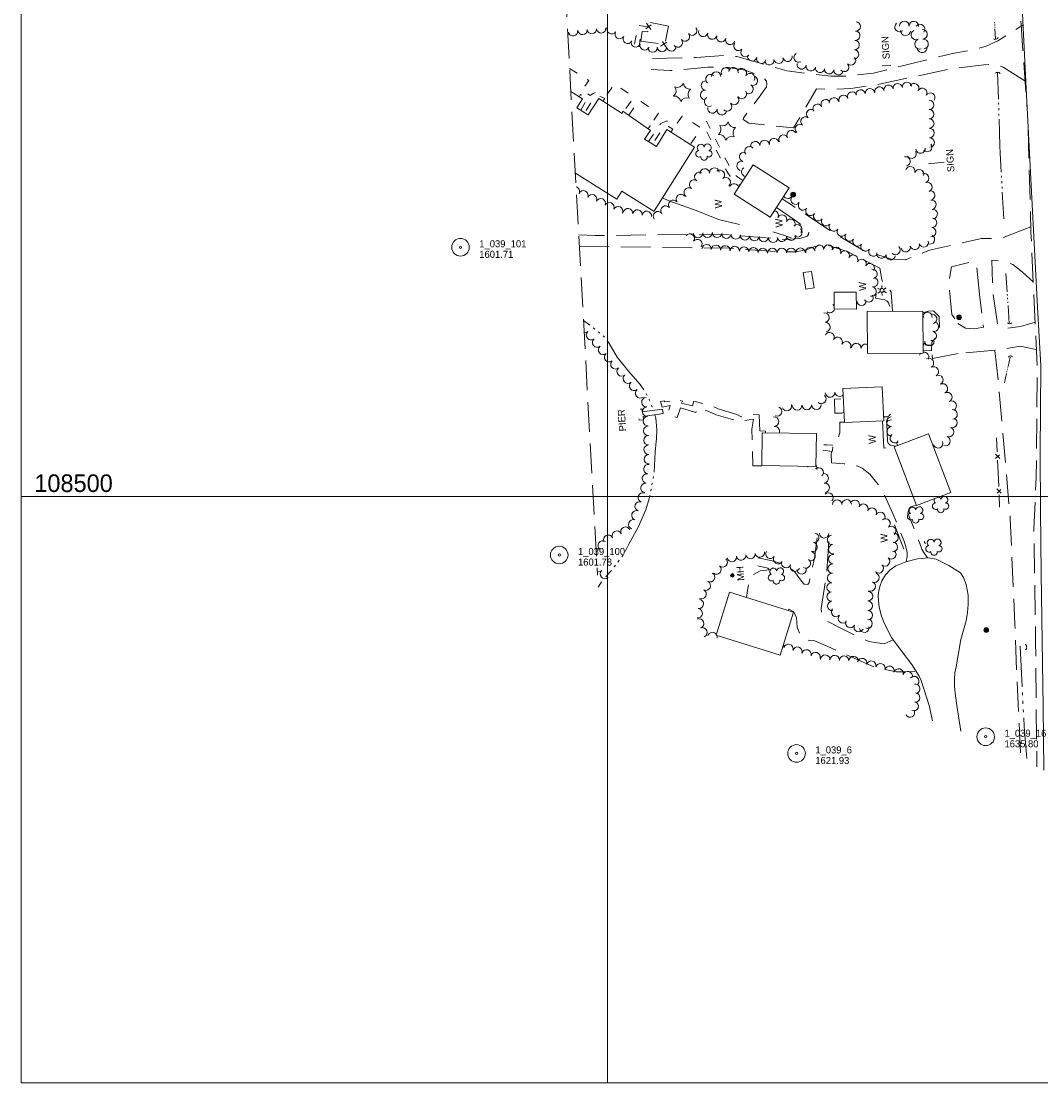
# Model space of a CAD drawing. Header units: feet. Extents: x 387481 to 389859, y 108000 to 109500.
# Tile 1 of 5: x 387500 to 388369, y 108000 to 108905. Entities that reach past the tile are written whole.
import ezdxf
from ezdxf.enums import TextEntityAlignment as Align

# ---------------------------------------------------------------- set-up
doc = ezdxf.new("R2010")
doc.units = ezdxf.units.FT
doc.header["$MEASUREMENT"] = 0
for name, pattern in [('DGN Style 3', [35.417494, 25.29821, -10.119284]), ('DGN Style 5', [17.708747, 7.589463, -10.119284]), ('DGN Style 6', [48.117195, 0.025298, -10.119284, 17.708747, -10.119284, 0.025298, -10.119284])]:
    doc.linetypes.add(name, pattern=pattern)
for name, color, linetype, lineweight in [('E_DRN_Grate', 151, 'Continuous', 0), ('E_DWY', 73, 'DGN Style 3', 0), ('E_LAND_Vegetation', 21, 'Continuous', 0), ('E_MAP_GridLines', 251, 'Continuous', 0), ('E_MAP_Limits', 21, 'DGN Style 3', 0), ('E_MAP_PassPoints', 40, 'Continuous', 0), ('E_MISCPROP', 40, 'Continuous', 0), ('E_MISCPROP_HvyDash', 54, 'DGN Style 3', 13), ('E_MISCPROP_HvyLine', 54, 'Continuous', 13), ('E_MISCPROP_Railing', 40, 'Continuous', 0), ('E_PATH_Sidewalk', 73, 'DGN Style 5', 0), ('E_RDWY', 40, 'Continuous', 13), ('E_RDWY_Gravel', 40, 'DGN Style 3', 13), ('E_WTR', 251, 'DGN Style 6', 0), ('E_WTR_Dock_Pier', 251, 'DGN Style 3', 0), ('E_WTR_Text', 251, 'Continuous', 0)]:
    doc.layers.add(name, color=color, linetype=linetype, lineweight=lineweight)
doc.styles.add('Style-IGR_FONT_0', font='IGR_FONT_0.shx')
doc.styles.add('Style-IGR_FONT_1', font='IGR_FONT_1.shx')

# ---------------------------------------------------------------- blocks, each defined once
blk = doc.blocks.new('PP')
at = {"layer": 'E_MAP_PassPoints', "color": 40, "linetype": 'Continuous', "lineweight": 0}
for radius in [7.5, 0.96]:
    blk.add_circle((0, 0), radius, dxfattribs=at)
blk = doc.blocks.new('CULVRT_3')
at = {"layer": 'E_MISCPROP_Railing', "color": 40, "linetype": 'Continuous', "lineweight": 0}
blk.add_arc((10, 7.5), 12.5, 216.8791, 323.1186, dxfattribs=at)
blk = doc.blocks.new('CULVRT_4')
at = {"layer": 'E_MISCPROP_Railing', "color": 40, "linetype": 'Continuous', "lineweight": 0}
blk.add_arc((10, 7.5), 12.5, 216.8792, 323.1188, dxfattribs=at)
blk = doc.blocks.new('CULVRT_5')
at = {"layer": 'E_MISCPROP_Railing', "color": 40, "linetype": 'Continuous', "lineweight": 0}
blk.add_arc((10, 7.5), 12.5, 216.8798, 323.1194, dxfattribs=at)
blk = doc.blocks.new('CULVRT_6')
at = {"layer": 'E_MISCPROP_Railing', "color": 40, "linetype": 'Continuous', "lineweight": 0}
blk.add_arc((10, 7.5), 12.5, 216.8788, 323.1183, dxfattribs=at)
blk = doc.blocks.new('CULVRT_7')
at = {"layer": 'E_MISCPROP_Railing', "color": 40, "linetype": 'Continuous', "lineweight": 0}
blk.add_arc((10, 7.5), 12.5, 216.8796, 323.1191, dxfattribs=at)
blk = doc.blocks.new('SIGN')
at = {"layer": 'E_MISCPROP', "color": 20, "linetype": 'Continuous', "lineweight": 0, "style": 'Style-IGR_FONT_0'}
blk.add_text('SIGN', height=6, rotation=0.00001, dxfattribs=at).set_placement((-9.61, -0.01), align=Align.MIDDLE_LEFT)
blk = doc.blocks.new('POLE')
at = {"layer": 'E_MISCPROP', "color": 20, "linetype": 'Continuous', "lineweight": 0}
for centre, radius in [((-0.01, 0.02), 2.02), ((-0.01, 0.03), 1.52), ((0, -0.01), 1.01), ((0, 0), 0.502)]:
    blk.add_circle(centre, radius, dxfattribs=at)
blk = doc.blocks.new('TREE')
at = {"layer": 'E_LAND_Vegetation', "color": 93, "linetype": 'Continuous', "lineweight": 0}
for centre, radius, start, end in [((-4.47, 0.2), 2.78, 78.07157, 279.08261), ((-1.47, 4.28), 2.78, 1.39456, 209.16755), ((3.57, 2.42), 2.97, 278.42366, 139.65755), ((-2.01, -4.2), 2.61, 140.77971, 358.71232), ((3.46, -3.43), 2.97, 196.07448, 79.04775)]:
    blk.add_arc(centre, radius, start, end, dxfattribs=at)
blk = doc.blocks.new('PIER')
at = {"layer": 'E_WTR_Text', "color": 161, "linetype": 'Continuous', "lineweight": 0, "style": 'Style-IGR_FONT_0'}
blk.add_text('PIER', height=6, rotation=0.00001, dxfattribs=at).set_placement((-9.18, 0.25), align=Align.MIDDLE_LEFT)
blk = doc.blocks.new('LTP')
at = {"layer": 'E_MISCPROP', "color": 20, "linetype": 'Continuous', "lineweight": 0}
for p, q in [((-1.64, 0.07), (-4.24, 0.14)), ((-0.8, 1.43), (-2, 3.73)), ((0.9, 1.42), (2.27, 3.65)), ((-0.88, -1.42), (-2.24, -3.61)), ((0.76, -1.47), (2, -3.65)), ((1.64, -0.02), (4.16, -0.09))]:
    blk.add_line(p, q, dxfattribs=at)
blk.add_circle((0, 0), 1.64, dxfattribs=at)
blk = doc.blocks.new('CULVRT_11')
at = {"layer": 'E_MISCPROP_Railing', "color": 40, "linetype": 'Continuous', "lineweight": 0}
blk.add_arc((10, 7.5), 12.5, 216.88076, 323.12032, dxfattribs=at)
blk = doc.blocks.new('MHO')
at = {"layer": 'E_DRN_Grate', "color": 20, "linetype": 'Continuous', "lineweight": 0}
for centre, radius in [((0.06, 0.01), 1.5), ((0.07, 0.01), 1.22), ((0.06, 0), 0.968), ((0.03, -0.01), 0.605)]:
    blk.add_circle(centre, radius, dxfattribs=at)
blk = doc.blocks.new('PINEL')
at = {"layer": 'E_LAND_Vegetation', "color": 93, "linetype": 'Continuous', "lineweight": 0}
for centre, start, end in [((-8.14, 7.32), 275.21133, 0.97624), ((-10.4, -3.39), 335.21133, 60.97624), ((2.26, 10.71), 215.21133, 300.97624), ((10.41, 3.41), 155.21134, 240.97625), ((-2.25, -10.7), 35.21134, 120.97625), ((8.15, -7.3), 95.21134, 180.97625)]:
    blk.add_arc(centre, 5.72, start, end, dxfattribs=at)
blk = doc.blocks.new('WAL_1')
at = {"layer": 'E_MISCPROP_Railing', "color": 40, "linetype": 'Continuous', "lineweight": 0, "style": 'Style-IGR_FONT_0'}
blk.add_text('W', height=6, rotation=359.99994, dxfattribs=at).set_placement((-2.3, -0.01), align=Align.MIDDLE_LEFT)

msp = doc.modelspace()

# ---------------------------------------------------------------- linework, layer by layer
at = {"layer": 'E_DWY', "color": 51, "linetype": 'DGN Style 3', "lineweight": 0, "flags": 128}
for points in [[(388038.27, 108873.52), (388075.53, 108874.28), (388099.12, 108876.03), (388110.21, 108875.1), (388135.86, 108867.71), (388152.85, 108862.75), (388174.05, 108859.98), (388190.53, 108858.47), (388203.63, 108858.36), (388226.87, 108860.78), (388258.29, 108868.94), (388294.07, 108877.61), (388313.26, 108881.08), (388322.84, 108883.82), (388332.72, 108888.47), (388354.27, 108901.74)], [(388356.64, 108853.89), (388337.47, 108866.05), (388329.83, 108868.27), (388320.87, 108868.12), (388290.39, 108864.12), (388227.16, 108850.6), (388207.39, 108847.91), (388192.74, 108846.98), (388178.29, 108847.63), (388158.61, 108814.16), (388120.38, 108818.31), (388115.73, 108821.36), (388116.26, 108823.16), (388130.7, 108842.55), (388135.51, 108849.35), (388135.8, 108851.59), (388135.65, 108854.17), (388132.68, 108857.36), (388128.39, 108859.41), (388117.36, 108863.36), (388102.99, 108865.58), (388085.41, 108866.06), (388053.45, 108863.04), (388037.32, 108863.88)], [(388254.47, 108701.86), (388242.26, 108702.22), (388217.84, 108709.97), (388189.68, 108726.61), (388156.84, 108748.54), (388148.84, 108753.71)], [(388144.1, 108746.32), (388159.3, 108735.82), (388166.44, 108730.79), (388170.85, 108727.85), (388171.89, 108725.96), (388171.49, 108723.38), (388170.17, 108722.01), (388163.94, 108719.89), (388151.86, 108719.12), (388104, 108723), (388068.18, 108723.38), (387989.51, 108722.36), (387975.45, 108722.95)], [(388360.94, 108729.91), (388336.19, 108720.19), (388318.96, 108719.89), (388274.69, 108710.06), (388254.58, 108701.87), (388254.47, 108701.86)], [(387975.99, 108713.14), (388082.03, 108711.87), (388103.75, 108711.58), (388139.05, 108709.05), (388152.94, 108708.51), (388160.55, 108708.53), (388170.26, 108710.49), (388178.26, 108713.54), (388184.39, 108715.21), (388188.66, 108714.05), (388205.1, 108708.4), (388232.09, 108694.54), (388234.05, 108684.95), (388235.36, 108680.16), (388237.76, 108677.63), (388241.04, 108675.56), (388241.85, 108674.12), (388243, 108657.81)], [(388317.48, 108669.61), (388314.64, 108697.88), (388309.34, 108699.91), (388293.19, 108695.71), (388291.09, 108681.24), (388293.66, 108655.2), (388298.72, 108647.57)], [(388363.05, 108683.04), (388353.48, 108691.5), (388345.53, 108697.85), (388338.33, 108700.41), (388327.67, 108701.57), (388328.6, 108673.94), (388332.54, 108646.7), (388335.6, 108644.4), (388339.43, 108643.24), (388352.16, 108644.91), (388364.69, 108648.49)], [(388298.72, 108647.57), (388305.39, 108643.54), (388312.68, 108642.88), (388320.72, 108644.25), (388317.48, 108669.61)], [(388268.9, 108656.46), (388273.43, 108658.01), (388277.9, 108658.09), (388282.8, 108653.36), (388282.97, 108643.4), (388281.68, 108640.35), (388278.88, 108634.15), (388276.57, 108631.42), (388276.41, 108624.01)], [(388298.94, 108621.72), (388277.08, 108617.64), (388276.41, 108624.01)], [(388365.48, 108625.33), (388351.89, 108628), (388334.59, 108624.91), (388298.94, 108621.72)], [(388330.42, 108624.53), (388333.84, 108591.72), (388343.48, 108480.63), (388347.39, 108390.71), (388349.01, 108348.87), (388352.3, 108275.17)], [(388254.77, 108444.24), (388255.6, 108448.82), (388255.65, 108451.96), (388254.93, 108454.85), (388253.26, 108460.98), (388243.32, 108485.32), (388236.1, 108501.65), (388230.81, 108510.18), (388223.72, 108518.9), (388217.14, 108524.04), (388212.74, 108525.98), (388201.85, 108527.81), (388190.98, 108528.63), (388190.62, 108536.23), (388191.79, 108539.5), (388192.17, 108543.76), (388193.37, 108545.46), (388195.46, 108547.84), (388196.98, 108550.67), (388198.03, 108554.27), (388198.1, 108556.62), (388198.17, 108559.31), (388198.21, 108563.23), (388202.01, 108563.29)], [(388234.5, 108564.44), (388235.53, 108541.26), (388244.73, 108541.42)], [(388263.25, 108492.49), (388258.67, 108491.07), (388257.24, 108489.81), (388256.19, 108485.65), (388264.37, 108465.65), (388268.14, 108455.08), (388269.75, 108452.2), (388272.81, 108447.65)], [(388178.76, 108464.62), (388176.49, 108447.23), (388174.21, 108436.78), (388171.92, 108426.55), (388170.72, 108424.85), (388167.7, 108425.03), (388165.41, 108427.67), (388159.56, 108436.08), (388150.61, 108442.08), (388139.25, 108445.46), (388128.13, 108447.62)], [(388243.54, 108377.83), (388235.96, 108374.16), (388222.72, 108376.17), (388198.45, 108387.84), (388185.35, 108394.66), (388183.05, 108397.98), (388182.44, 108400.99), (388182.27, 108404.46), (388186.78, 108434.65), (388189.06, 108464.79)], [(388128.13, 108440.91), (388136.79, 108438.71), (388138.16, 108437.5), (388130.23, 108436.47), (388124.23, 108433.45), (388120.74, 108428.24), (388119.74, 108421.62), (388118.39, 108413.78)], [(388154.13, 108402.62), (388154.74, 108403.87), (388158.81, 108401.7), (388161.25, 108396.48), (388161.84, 108388.44), (388164.77, 108380.43), (388169.19, 108377.71), (388176.92, 108376.83), (388187.87, 108371.87), (388210.2, 108362.07), (388227.12, 108354.53), (388246, 108350.27), (388253.72, 108350.29), (388263.18, 108350.73)]]:
    msp.add_lwpolyline(points, dxfattribs=at)
at = {"layer": 'E_LAND_Vegetation', "color": 93, "linetype": 'Continuous', "lineweight": 0}
for centre, radius, start, end in [((388211.71, 108900.81), 3.99, 267.07284, 87.05751), ((388249.11, 108900.26), 4.14, 129.48292, 309.4676), ((388253.09, 108901.02), 4.14, 0.18319, 180.16787), ((388261.19, 108900.89), 4.14, 355.74378, 175.72846), ((388266.46, 108898.46), 4.14, 320.62521, 140.60989), ((387962.67, 108895.1), 3.99, 328.52379, 10.31211), ((387970.53, 108896.53), 3.99, 190.32743, 10.31211), ((387978.62, 108897.7), 3.99, 185.06503, 5.04971), ((387986.57, 108898.41), 3.99, 185.06503, 5.04971), ((387994.53, 108899.11), 3.99, 185.06503, 5.04971), ((388003.47, 108898.32), 3.99, 149.13374, 329.11842), ((388010.32, 108894.22), 3.99, 149.13374, 329.11842), ((388066.03, 108892.05), 3.99, 219.42468, 39.40936), ((388072.2, 108897.12), 3.99, 219.42468, 39.40936), ((388081.61, 108896.09), 3.99, 163.42086, 343.40554), ((388089.26, 108893.81), 3.99, 163.42086, 343.40554), ((388096.92, 108891.53), 3.99, 163.42086, 343.40554), ((388211.26, 108892.86), 3.99, 266.26144, 86.24612), ((388254.14, 108897.11), 4.14, 175.6826, 355.66728), ((388263, 108893.57), 4.14, 116.9022, 296.88687), ((388268.58, 108893.96), 4.14, 275.39858, 95.38326), ((388017.18, 108890.12), 3.99, 149.13374, 329.11842), ((388024.1, 108887.16), 3.99, 160.56517, 340.54984), ((388031.64, 108884.5), 3.99, 160.56517, 340.54984), ((388054.4, 108883.64), 3.99, 183.37043, 3.35511), ((388059.86, 108886.98), 3.99, 219.42468, 39.40936), ((388104.57, 108889.25), 3.99, 163.42086, 343.40554), ((388111.66, 108884.09), 3.99, 138.23107, 318.21574), ((388210.74, 108884.89), 3.99, 266.26144, 86.24612), ((388266.11, 108885.6), 4.14, 109.25584, 289.24051), ((388269.36, 108885.72), 4.14, 275.39858, 95.38326), ((388038.46, 108882.7), 3.99, 183.37043, 3.35511), ((388046.43, 108883.17), 3.99, 183.37043, 3.35511), ((388117.62, 108878.77), 3.99, 138.23107, 318.21574), ((388123.37, 108875.16), 3.99, 165.74459, 345.72927), ((388153.55, 108874.84), 3.99, 193.52414, 13.50882), ((388162.93, 108874.12), 3.99, 119.55133, 299.53601), ((388210.22, 108876.92), 3.99, 266.26144, 86.24612), ((388268.25, 108882.5), 4.14, 191.29963, 11.28431), ((388100.96, 108861.49), 4.04, 29.20546, 209.19014), ((388107.3, 108861.81), 4.04, 351.7023, 171.68697), ((388131.11, 108873.2), 3.99, 165.74459, 345.72927), ((388138.01, 108871.83), 3.99, 189.61353, 9.5982), ((388145.88, 108873.17), 3.99, 189.61353, 9.5982), ((388165.58, 108868.35), 3.99, 168.76506, 348.74973), ((388173.41, 108866.79), 3.99, 168.76506, 348.74973), ((388181.24, 108865.24), 3.99, 168.76506, 348.74973), ((388201.81, 108866.18), 3.99, 222.95693, 42.94161), ((388207.66, 108871.63), 3.99, 222.95693, 42.94161), ((388087.73, 108855.81), 4.04, 50.94785, 230.93253), ((388092.62, 108858.06), 4.04, 358.55966, 178.54433), ((388114.51, 108860.84), 4.04, 329.524, 149.50868), ((388121.47, 108856.73), 4.04, 329.524, 149.50868), ((388124, 108854.43), 4.04, 241.88976, 61.87444), ((388188.99, 108864.28), 3.99, 173.58415, 353.56883), ((388196.93, 108863.38), 3.99, 173.58415, 353.56883), ((388083.88, 108850.36), 4.04, 84.95495, 264.93962), ((388120.19, 108847.3), 4.04, 241.88976, 61.87444), ((388223.8, 108843.73), 4, 7.1919, 187.17658), ((388231.83, 108845.2), 4, 11.47719, 191.46187), ((388239.67, 108846.79), 4, 11.47719, 191.46187), ((388247.44, 108848.03), 4, 7.85614, 187.84082), ((388255.37, 108849.12), 4, 7.85614, 187.84082), ((388261.48, 108848.16), 4, 329.47352, 149.4582), ((388268.37, 108844.09), 4, 329.47352, 149.4582), ((388083.17, 108842.31), 4.04, 84.95495, 264.93962), ((388086.62, 108836.53), 4.04, 120.57682, 300.5615), ((388107.91, 108838.04), 4.04, 223.35469, 43.33937), ((388114.59, 108843.11), 4.04, 214.54204, 34.52672), ((388186.03, 108834.5), 4, 29.82808, 209.81276), ((388193.06, 108835.96), 4, 9.05163, 189.03631), ((388201.21, 108838.07), 4, 21.60476, 201.58943), ((388208.65, 108841.02), 4, 21.60476, 201.58943), ((388215.86, 108842.73), 4, 7.1919, 187.17658), ((388275.27, 108840.03), 4, 329.47352, 149.4582), ((388089.49, 108830.85), 4.04, 169.43491, 349.41959), ((388097.44, 108829.36), 4.04, 169.43491, 349.41959), ((388102.03, 108832.49), 4.04, 223.35469, 43.33937), ((388173.66, 108826.06), 4, 52.65798, 232.64266), ((388179.09, 108830.52), 4, 29.82808, 209.81276), ((388274.34, 108833.86), 4, 270.25251, 90.23718), ((388274.38, 108825.86), 4, 270.25251, 90.23718), ((388168.81, 108819.7), 4, 52.65798, 232.64266), ((388274.41, 108817.86), 4, 270.25251, 90.23718), ((388156.98, 108808.12), 4, 29.45975, 209.44443), ((388163.95, 108813.34), 4, 52.65798, 232.64266), ((388274.56, 108809.82), 4, 271.313, 91.29768), ((388125.99, 108798.7), 4, 6.82711, 186.81179), ((388133.94, 108799.65), 4, 6.82711, 186.81179), ((388142, 108801.32), 4, 13.45939, 193.44407), ((388150.01, 108804.19), 4, 29.45975, 209.44443), ((388274.74, 108801.82), 4, 271.313, 91.29768), ((388116.48, 108789.46), 4, 73.79753, 253.78221), ((388120.98, 108794.39), 4, 42.22897, 222.21365), ((388259.27, 108792.17), 4, 211.01074, 30.99542), ((388266.96, 108796.5), 4, 187.40851, 7.39319), ((388272.71, 108797.8), 4, 219.02506, 39.00973), ((388114.25, 108781.77), 4, 73.79753, 253.78221), ((388254.09, 108785.74), 4, 280.65537, 100.64004), ((388078.28, 108772.59), 4.06, 56.30338, 236.28805), ((388082.97, 108775.41), 4.06, 4.94536, 184.93004), ((388091.05, 108776.11), 4.06, 4.94536, 184.93004), ((388095.81, 108774.15), 4.06, 308.48699, 128.47167), ((388118.28, 108776.74), 4, 122.60673, 261.28562), ((388258.21, 108777.34), 4, 341.31538, 161.30006), ((388265.79, 108774.78), 4, 341.31538, 161.30006), ((388269.99, 108771.31), 4, 290.45598, 110.44066), ((388073.78, 108765.84), 4.06, 56.30338, 236.28805), ((388100.85, 108767.8), 4.06, 308.48699, 128.47167), ((388107.93, 108762.57), 4.06, 16.03129, 150.57974), ((388272.78, 108763.81), 4, 290.45598, 110.44066), ((387972.07, 108760.1), 4.06, 335.38314, 73.98738), ((387979.44, 108756.72), 4.06, 335.38314, 155.36782), ((387986.82, 108753.34), 4.06, 335.38314, 155.36782), ((388062.5, 108753.5), 4.06, 36.79023, 216.77491), ((388069.27, 108759.09), 4.06, 56.30338, 236.28805), ((388275.11, 108756.66), 4, 278.0384, 98.02308), ((387994.2, 108749.96), 4.06, 335.38314, 155.36782), ((388001.57, 108746.57), 4.06, 335.38314, 155.36782), ((388049.5, 108743.78), 4.06, 36.79023, 216.77491), ((388056, 108748.64), 4.06, 36.79023, 216.77491), ((388153.84, 108758.01), 4, 209.15571, 329.20465), ((388160.38, 108752.96), 4, 142.12929, 322.11396), ((388166.7, 108748.05), 4, 142.12929, 322.11396), ((388276.23, 108748.73), 4, 278.0384, 98.02308), ((388008.95, 108743.19), 4.06, 335.38314, 155.36782), ((388017.44, 108741.45), 4.06, 352.05865, 172.04333), ((388025.48, 108740.33), 4.06, 352.05865, 172.04333), ((388033.52, 108739.2), 4.06, 352.05865, 172.04333), ((388043.01, 108738.92), 4.06, 36.79023, 216.77491), ((388141.73, 108739.66), 4, 333.46005, 81.04638), ((388148.9, 108736.08), 4, 333.46005, 153.44473), ((388173.08, 108743.47), 4, 145.96758, 325.95226), ((388179.71, 108738.99), 4, 145.96758, 325.95226), ((388277.35, 108740.81), 4, 278.0384, 98.02308), ((388156.06, 108732.5), 4, 333.46005, 153.44473), ((388161.85, 108727.73), 4, 319.95944, 139.94412), ((388186.34, 108734.51), 4, 145.96758, 325.95226), ((388192.96, 108730.11), 4, 147.59166, 327.57634), ((388276.77, 108733.31), 4, 265.10285, 85.08753), ((388070.15, 108719.9), 4, 323.79904, 143.78372), ((388077.13, 108724.54), 4, 180.99805, 0.98273), ((388085.13, 108724.68), 4, 180.99805, 0.98273), ((388093.36, 108724.74), 4, 174.90091, 354.88559), ((388101.33, 108724.03), 4, 174.90091, 354.88559), ((388109.31, 108723.31), 4, 174.90091, 354.88559), ((388117.28, 108722.6), 4, 174.90091, 354.88559), ((388125.26, 108721.89), 4, 174.90091, 354.88559), ((388133.23, 108721.18), 4, 174.90091, 354.88559), ((388141.2, 108720.46), 4, 174.90091, 354.88559), ((388148.7, 108721.28), 4, 187.21518, 7.19986), ((388156.64, 108722.28), 4, 187.21518, 7.19986), ((388161.95, 108725.16), 4, 229.91414, 49.89882), ((388199.72, 108725.82), 4, 147.59166, 327.57634), ((388206.47, 108721.53), 4, 147.59166, 327.57634), ((388274.97, 108719.08), 4, 243.72281, 63.70748), ((388276.09, 108725.34), 4, 265.10285, 85.08753), ((388076.61, 108715.17), 4, 323.79904, 143.78372), ((388084.46, 108710.84), 4, 356.1826, 176.16728), ((388092.45, 108710.3), 4, 356.1826, 176.16728), ((388100.44, 108709.77), 4, 356.1826, 176.16728), ((388108.43, 108709.24), 4, 356.1826, 176.16728), ((388116.41, 108708.7), 4, 356.1826, 176.16728), ((388124.4, 108708.17), 4, 356.1826, 176.16728), ((388132.39, 108707.63), 4, 356.1826, 176.16728), ((388140.55, 108707.61), 4, 0.47079, 180.45547), ((388148.56, 108707.68), 4, 0.47079, 180.45547), ((388156.56, 108707.74), 4, 0.47079, 180.45547), ((388164.57, 108707.81), 4, 0.47079, 180.45547), ((388172.96, 108708.46), 4, 12.72368, 192.70836), ((388180.77, 108710.23), 4, 12.72368, 192.70836), ((388188.26, 108710.47), 4, 359.59569, 179.58037), ((388195.03, 108708.55), 4, 336.88796, 156.87264), ((388213.23, 108717.24), 4, 147.59166, 327.57634), ((388219.98, 108712.95), 4, 147.59166, 327.57634), ((388245.52, 108710.1), 4, 225.36773, 45.3524), ((388254.28, 108712.56), 4, 193.65077, 13.63545), ((388262.06, 108714.45), 4, 193.65077, 13.63545), ((388269.67, 108716.61), 4, 196.09855, 16.08323), ((388202.28, 108705.43), 4, 333.707, 153.69168), ((388209.46, 108701.88), 4, 333.707, 153.69168), ((388226.74, 108708.66), 4, 147.59166, 327.57634), ((388233.57, 108706.97), 4, 171.04084, 351.02552), ((388241.47, 108705.72), 4, 171.04084, 351.02552), ((388216.64, 108698.33), 4, 333.707, 153.69168), ((388223.63, 108694.64), 4, 331.04799, 151.03267), ((388226.1, 108689.69), 4, 280.65733, 100.64201), ((388226.69, 108682.62), 4, 258.87734, 78.86202), ((388225.14, 108674.76), 4, 258.87734, 78.86202), ((388208.59, 108666.75), 4, 334.23331, 0.05839), ((388216.59, 108666.76), 4, 180.07371, 0.05839), ((388222.62, 108669.65), 4, 211.35885, 31.34353), ((388189.52, 108660.56), 4.03, 232.24879, 349.55319), ((388189.52, 108660.56), 4.03, 19.675, 52.23347), ((388185.01, 108652.43), 4.03, 276.42016, 96.40484), ((388185.91, 108644.42), 4.03, 276.42016, 96.40484), ((388272.85, 108653.09), 3.99, 353.87788, 170.29454), ((388265.98, 108651.3), 3.99, 17.53323, 42.52132), ((388276.92, 108651.33), 3.99, 285.36569, 105.35037), ((388278.36, 108644.66), 3.99, 256.72303, 76.70771), ((387980.3, 108643.45), 4.05, 266.43002, 313.55743), ((387985.9, 108637.4), 4.05, 129.65853, 309.64321), ((388189.28, 108635.76), 4.03, 330.1312, 150.11588), ((388276.52, 108636.9), 3.99, 256.72303, 76.70771), ((387991.08, 108631.16), 4.05, 129.65853, 309.64321), ((388196.26, 108631.75), 4.03, 330.1312, 150.11588), ((388203.58, 108628.08), 4.03, 334.11272, 154.0974), ((388212.17, 108626.47), 4.03, 355.96592, 175.9506), ((388266.69, 108632.19), 3.99, 308.71564, 0.48184), ((388274.66, 108632.25), 3.99, 180.49717, 0.48184), ((387996.25, 108624.92), 4.05, 129.65853, 309.64321), ((388001.38, 108618.73), 4.05, 131.19579, 311.18047), ((388220.2, 108625.9), 4.03, 67.47466, 175.9506), ((388269.79, 108618.75), 4.14, 122.45847, 156.14079), ((388269.79, 108618.75), 4.14, 336.15611, 97.55628), ((388006.72, 108612.63), 4.05, 131.19579, 311.18047), ((388274.01, 108613.65), 4.14, 300.33499, 120.31967), ((388012.05, 108606.54), 4.05, 131.19579, 311.18047), ((388017.39, 108600.44), 4.05, 131.19579, 311.18047), ((388278.19, 108606.49), 4.14, 300.33499, 120.31967), ((388282.03, 108599.27), 4.14, 297.47591, 117.46059), ((388022.68, 108594.19), 4.05, 128.87457, 308.85925), ((388285.85, 108591.92), 4.14, 297.47591, 117.46059), ((388027.77, 108587.88), 4.05, 128.87457, 308.85925), ((388182.25, 108583.2), 4.09, 227.61377, 47.59845), ((388189.81, 108588.64), 4.09, 184.60324, 4.58792), ((388197.98, 108589.3), 4.09, 184.60324, 317.44563), ((388289.67, 108584.57), 4.14, 297.47591, 117.46059), ((388033.18, 108580.35), 4.05, 94.32363, 274.30831), ((388033.79, 108572.27), 4.05, 94.32363, 274.30831), ((388144.56, 108572.42), 4.09, 248.01131, 67.99599), ((388152.94, 108577), 4.09, 199.1513, 19.13598), ((388161.7, 108577.59), 4.09, 183.12154, 3.10621), ((388169.94, 108577.92), 4.09, 181.50328, 1.48796), ((388178.13, 108578.13), 4.09, 181.50328, 1.48796), ((388293.49, 108577.22), 4.14, 297.47591, 117.46059), ((388034.4, 108564.19), 4.05, 94.32363, 274.30831), ((388141.92, 108563.78), 4.09, 274.31177, 94.29645), ((388237.48, 108571.85), 4.12, 239.45691, 336.07952), ((388241.96, 108563.68), 4.12, 92.32943, 272.31411), ((388294.16, 108569.97), 4.14, 272.84802, 92.83269), ((388034.74, 108555.99), 4.05, 91.37358, 271.35825), ((388142.54, 108555.61), 4.09, 336.76933, 94.29645), ((388242.27, 108555.42), 4.12, 91.93834, 271.92302), ((388291.14, 108554.95), 4.14, 248.93764, 68.92232), ((388294.11, 108562.68), 4.14, 248.93764, 68.92232), ((388034.93, 108547.89), 4.05, 91.37358, 271.35825), ((388245.08, 108549.66), 4.12, 129.90004, 309.88472), ((388288.16, 108547.22), 4.14, 248.93764, 68.92232), ((388035.13, 108539.79), 4.05, 91.37358, 271.35825), ((388250.95, 108545.41), 4.12, 152.55342, 210.36629), ((388281.91, 108545.34), 4.14, 200.33423, 20.31891), ((388274.14, 108542.46), 4.14, 346.65611, 20.31891), ((388035.32, 108531.69), 4.05, 91.37358, 271.35825), ((388034.89, 108523.24), 4.05, 81.07056, 261.05524), ((388174.69, 108523.98), 4.03, 155.57733, 166.54277), ((388180.07, 108520.46), 4.03, 311.71706, 131.70174), ((388174.69, 108523.98), 4.03, 346.55809, 41.09979), ((388033.63, 108515.24), 4.05, 81.07056, 261.05524), ((388184.43, 108515.43), 4.03, 275.57322, 95.5579), ((388032.37, 108507.24), 4.05, 81.07056, 261.05524), ((388185.21, 108507.41), 4.03, 275.57322, 95.5579), ((388027.39, 108491.45), 4.05, 70.30432, 250.289), ((388030.12, 108499.07), 4.05, 70.30432, 250.289), ((388188.42, 108498.96), 4.03, 315.56263, 135.5473), ((388195.84, 108493.15), 4.03, 0.57275, 180.55743), ((388203.9, 108493.23), 4.03, 0.57275, 180.55743), ((388210.92, 108492.81), 4.03, 335.67347, 155.65815), ((388279.88, 108491.61), 2.78, 95.28115, 303.05414), ((388281.39, 108496.77), 2.97, 155.04298, 233.54414), ((388281.39, 108496.77), 2.97, 12.31026, 66.40545), ((388287.24, 108497.05), 2.97, 289.96108, 172.93434), ((388288.37, 108491.65), 2.61, 234.66631, 92.59891), ((388024.66, 108483.82), 4.05, 70.30432, 250.289), ((388218.26, 108489.49), 4.03, 335.67347, 155.65815), ((388225.48, 108486.09), 4.03, 333.74482, 153.7295), ((388232.71, 108482.52), 4.03, 333.74482, 153.7295), ((388284.15, 108488.89), 2.78, 171.95816, 12.96921), ((388021.93, 108476.19), 4.05, 70.30432, 250.289), ((388237.06, 108476.94), 4.03, 307.73744, 127.72212), ((388007.93, 108466.48), 4.05, 25.28839, 205.27307), ((388015.26, 108469.94), 4.05, 25.28839, 205.27307), ((388176.3, 108464.76), 4.03, 258.80678, 78.79145), ((388184.66, 108468.55), 4.03, 179.08655, 359.07123), ((388241.99, 108470.56), 4.03, 307.73744, 127.72212), ((388243.89, 108464.85), 4.03, 265.96912, 85.9538), ((387996.06, 108458.11), 4.05, 56.71134, 236.69602), ((388000.6, 108463.02), 4.05, 25.28839, 205.27307), ((388174.73, 108456.86), 4.03, 258.80678, 78.79145), ((388191.46, 108462.87), 4.03, 97.39169, 277.37636), ((388192.49, 108454.88), 4.03, 97.39169, 277.37636), ((388243.32, 108456.81), 4.03, 265.96912, 85.9538), ((387991.61, 108451.34), 4.05, 56.71134, 110.25054), ((388113.92, 108449.56), 4.03, 188.99157, 8.97625), ((388121.88, 108450.82), 4.03, 188.99157, 8.97625), ((388129.83, 108452.07), 4.03, 188.99157, 8.97625), ((388138.83, 108450.95), 4.03, 147.07772, 327.0624), ((388173.17, 108448.96), 4.03, 258.80678, 78.79145), ((388192.45, 108446.46), 4.03, 86.65802, 266.6427), ((388242.06, 108450.55), 4.03, 228.13627, 48.12094), ((388092.91, 108437.65), 4.03, 229.17797, 49.16265), ((388098.18, 108443.74), 4.03, 229.17797, 49.16265), ((388105.96, 108448.3), 4.03, 188.99157, 8.97625), ((388145.59, 108446.57), 4.03, 147.07772, 327.0624), ((388152.33, 108443.05), 4.03, 158.42625, 338.41093), ((388159.82, 108440.09), 4.03, 158.42625, 338.41093), ((388169.18, 108442.88), 4.03, 237.31028, 57.29496), ((388191.98, 108438.42), 4.03, 86.65802, 266.6427), ((388231.31, 108438.55), 4.03, 228.13627, 48.12094), ((388236.68, 108444.55), 4.03, 228.13627, 48.12094), ((387992.29, 108439.83), 4.05, 255.32496, 312.58794), ((387997.78, 108433.87), 4.05, 132.60326, 312.58794), ((388087.45, 108431.06), 4.03, 243.2861, 63.27078), ((388165.48, 108437.73), 4.03, 186.93212, 6.9168), ((388191.51, 108430.38), 4.03, 86.65802, 266.6427), ((388227.54, 108430.71), 4.03, 247.10018, 67.08486), ((388083.83, 108423.86), 4.03, 243.2861, 63.27078), ((388191.04, 108422.33), 4.03, 86.65802, 266.6427), ((388224.41, 108423.29), 4.03, 247.10018, 67.08486), ((388080.21, 108416.66), 4.03, 243.2861, 63.27078), ((388191.11, 108414.58), 4.03, 94.36371, 274.34839), ((388222.15, 108414.86), 4.03, 269.06415, 89.04883), ((388076.85, 108400.34), 4.03, 262.70199, 82.68667), ((388077.88, 108408.33), 4.03, 262.70199, 82.68667), ((388191.72, 108406.54), 4.03, 94.36371, 274.34839), ((388194.9, 108401.43), 4.03, 136.84373, 316.82841), ((388222.02, 108406.8), 4.03, 269.06415, 89.04883), ((388078.1, 108391.59), 4.03, 290.62064, 110.60532), ((388200.77, 108395.92), 4.03, 136.84373, 316.82841), ((388221.76, 108391.51), 4.03, 247.11464, 67.09932), ((388221.89, 108398.75), 4.03, 269.06415, 89.04883), ((388080.93, 108384.05), 4.03, 290.62064, 110.60532), ((388206.98, 108392.03), 4.03, 154.43369, 334.41837), ((388214.24, 108388.55), 4.03, 154.43369, 334.41837), ((388218.96, 108388.06), 4.03, 188.71174, 8.69642), ((388089.58, 108380.1), 4.03, 33.38788, 166.80388), ((388089.58, 108380.1), 4.03, 346.8192, 17.51677), ((388146.48, 108372.2), 4.03, 343.40697, 23.92396), ((388154.21, 108369.9), 4.03, 343.40697, 163.39165), ((388161.93, 108367.59), 4.03, 343.40697, 163.39165), ((388169.66, 108365.29), 4.03, 343.40697, 163.39165), ((388177.39, 108362.98), 4.03, 343.40697, 163.39165), ((388185.65, 108360.84), 4.03, 357.01303, 176.99771), ((388193.71, 108360.41), 4.03, 357.01303, 176.99771), ((388201.76, 108359.99), 4.03, 357.01303, 176.99771), ((388209.82, 108359.57), 4.03, 357.01303, 176.99771), ((388217.18, 108357.91), 4.03, 344.0034, 163.98808), ((388224.93, 108355.68), 4.03, 344.0034, 163.98808), ((388232.68, 108353.46), 4.03, 344.0034, 163.98808), ((388240.43, 108351.24), 4.03, 344.0034, 163.98808), ((388248.18, 108349.01), 4.03, 344.0034, 163.98808), ((388255.94, 108346.79), 4.03, 344.0034, 163.98808), ((388261.53, 108342.53), 4.03, 318.73021, 138.71489), ((388262.44, 108335.87), 4.03, 280.56111, 100.54579), ((388262.34, 108328.43), 4.03, 265.23248, 85.21716), ((388261.04, 108321.16), 4.03, 248.78515, 68.76983), ((388257.91, 108315.67), 4.03, 209.85242, 29.8371)]:
    msp.add_arc(centre, radius, start, end, dxfattribs=at)
at = {"layer": 'E_MAP_GridLines', "color": 161, "linetype": 'Continuous', "lineweight": 0}
for p, q in [((387500, 108000), (387500, 109500)), ((388000, 108000), (388000, 109500)), ((387500, 108500), (389000, 108500)), ((387500, 108000), (389000, 108000))]:
    msp.add_line(p, q, dxfattribs=at)
at = {"layer": 'E_MAP_Limits', "color": 73, "linetype": 'DGN Style 3', "lineweight": 0, "flags": 128}
msp.add_lwpolyline([(387954.07, 109110.9), (387991.44, 108432.72)], dxfattribs=at)
at = {"layer": 'E_MISCPROP', "color": 20, "linetype": 'Continuous', "lineweight": 0}
for p, q in [((388234.1, 108867.12), (388241.48, 108867.52)), ((388273.59, 108783.52), (388287.11, 108784.93))]:
    msp.add_line(p, q, dxfattribs=at)
at = {"layer": 'E_MISCPROP_HvyDash', "color": 241, "linetype": 'DGN Style 3', "lineweight": 13, "flags": 128}
for points in [[(388134.8, 108554.17), (388134.8, 108554.01), (388134.77, 108555.52), (388129.78, 108555.83), (388129.21, 108569.53), (388123.33, 108569.88), (388114.25, 108567.71), (388110.12, 108569.82), (388094.43, 108574.58), (388087.54, 108577.82), (388073.66, 108581.11), (388072.44, 108577.22), (388063.11, 108579.36), (388063.81, 108581.16), (388056.05, 108583.32), (388055.13, 108581.51), (388048.54, 108580.62), (388048.47, 108581.62), (388045.18, 108580.89), (388046.49, 108576.1), (388053.52, 108577.57), (388051.41, 108569.87), (388059.35, 108567.26), (388062.28, 108575.59), (388070.39, 108573.05), (388075.34, 108571.57), (388076.73, 108575.34), (388084.32, 108573.18), (388092.5, 108569.57), (388106.61, 108565.62), (388113.58, 108563.94), (388124.52, 108565.98), (388123.15, 108557.45), (388123.81, 108526.01), (388131.25, 108525.97), (388131.58, 108526.22)], [(388201.65, 108571.43), (388199.93, 108570.93), (388193.88, 108570.94), (388193.56, 108583.02), (388200.27, 108583.14), (388201.14, 108583.17)]]:
    msp.add_lwpolyline(points, dxfattribs=at)
at = {"layer": 'E_MISCPROP_HvyLine', "color": 241, "linetype": 'Continuous', "lineweight": 13, "flags": 128}
msp.add_lwpolyline([(387968.71, 108845.31), (387978.62, 108839.05), (387973.79, 108831.39), (387982.89, 108825.65), (387983.58, 108825.22), (387992.44, 108839.26), (388012.47, 108826.62), (388013.08, 108828.6), (388036.65, 108811.99), (388031.63, 108804.52), (388041.7, 108798.31), (388050.63, 108812.79), (388074.28, 108797.87), (388040.1, 108743.72), (388039.69, 108743.06), (388012.26, 108760.37), (388007.8, 108753.31), (387972.55, 108775.55)], dxfattribs=at)
for points in [[(388107.99, 108757.71), (388138.74, 108737.97), (388154.8, 108763), (388124.05, 108782.73)], [(388176.2, 108677.74), (388173.99, 108691.91), (388166.79, 108690.78), (388169, 108676.62)], [(388212.21, 108659.78), (388193.32, 108659.83), (388193.27, 108674.23), (388212.16, 108674.19)], [(388268.88, 108658.08), (388221.45, 108657.59), (388221.82, 108621.78), (388269.25, 108622.27)], [(388234.29, 108593.34), (388200.76, 108591.87), (388202.02, 108563.01), (388235.56, 108564.48)], [(388178.12, 108553.53), (388177.71, 108525.54), (388131.58, 108526.22), (388131.99, 108554.21)], [(388263.35, 108492.22), (388244.44, 108542.21), (388273.71, 108553.28), (388292.63, 108503.29)], [(388158.71, 108401.2), (388147.25, 108364.51), (388092.7, 108381.54), (388104.15, 108418.23)]]:
    msp.add_lwpolyline(points, close=True, dxfattribs=at)
at = {"layer": 'E_MISCPROP_Railing', "color": 40, "linetype": 'Continuous', "lineweight": 0}
for p, q in [((388032.55, 108898.78), (388037.34, 108902.04)), ((388036.92, 108898), (388033.15, 108903.61)), ((388050.66, 108887.43), (388045.2, 108883.9)), ((388049.83, 108883.23), (388046.77, 108887.9)), ((388334.44, 108532.34), (388330.83, 108536.14)), ((388330.99, 108532.38), (388334.23, 108535.49)), ((388335.71, 108502.76), (388332.1, 108506.56)), ((388332.26, 108502.79), (388335.5, 108505.9))]:
    msp.add_line(p, q, dxfattribs=at)
at = {"layer": 'E_MISCPROP_Railing', "color": 40, "linetype": 'Continuous', "lineweight": 0, "flags": 128}
for points in [[(388036.64, 108904.06), (388051.86, 108901.05)], [(388028.47, 108888.31), (388029.52, 108896.39), (388034.27, 108896), (388034.36, 108896.72)], [(388051.86, 108901.05), (388049.55, 108888.12)], [(388043.25, 108886.18), (388028.47, 108888.31)], [(388332.35, 108538.02), (388331.83, 108550.04)], [(388333.1, 108520.46), (388332.65, 108531.03)], [(388333.61, 108508.44), (388333.1, 108520.46)], [(388334.37, 108490.88), (388333.91, 108501.45)]]:
    msp.add_lwpolyline(points, dxfattribs=at)
at = {"layer": 'E_MISCPROP_Railing', "color": 40, "linetype": 'Continuous', "lineweight": 13, "flags": 128}
for points in [[(388046.92, 108754.51), (388052.31, 108751.95), (388074.1, 108744.22), (388094.55, 108736.23), (388112.65, 108731.84)], [(388140.85, 108725.5), (388150.87, 108722.6), (388156.5, 108720.4)], [(388240.75, 108661.85), (388239.74, 108664.97), (388238.54, 108666.51), (388235.94, 108667.87), (388233.25, 108668.32), (388228.48, 108669.08), (388229.14, 108672.79)], [(388242.28, 108565.28), (388239.38, 108564.62), (388238.38, 108563.87), (388238.23, 108563.03), (388238.08, 108561.8), (388238.79, 108547.09), (388239.38, 108545.42), (388240.46, 108544.32), (388241.42, 108543.72), (388242.6, 108543.4), (388245.79, 108542.72)], [(388244.58, 108475.66), (388252.61, 108454.87)]]:
    msp.add_lwpolyline(points, dxfattribs=at)
at = {"layer": 'E_PATH_Sidewalk', "color": 51, "linetype": 'DGN Style 5', "lineweight": 0, "flags": 128}
for points in [[(388034.45, 108900.43), (388025.8, 108901.85), (388022.35, 108881.75), (388026.61, 108881.38), (388027.91, 108890.02)], [(387967.63, 108864.85), (387967.68, 108864.91), (387983.98, 108854.56), (387978.19, 108846.29), (387985.2, 108841.94), (387987.75, 108843.44), (387989.64, 108844.36), (387993.32, 108844.88), (387995, 108844.79), (387999.41, 108842.63), (388005.97, 108851.7), (388022.5, 108840.57), (388013.79, 108828.1)], [(387977.11, 108829.3), (387982.58, 108838.42), (387983.14, 108838.43), (387976.91, 108842.8), (387975.79, 108840.84)], [(387996.09, 108836.96), (387997.78, 108839.36), (387994.51, 108840.75), (387992.49, 108841.06), (387990.49, 108840.69), (387989.15, 108840.22), (387987.18, 108837.83), (387980.63, 108827.08)], [(388018.2, 108824.99), (388026.69, 108837.95), (388043.56, 108826.72), (388038.21, 108819.01), (388043.08, 108815.52), (388045.17, 108817.68), (388047.05, 108818.83), (388048.83, 108819.53), (388049.94, 108819.89), (388052.07, 108819.81), (388058.06, 108816.34), (388063.52, 108824.26), (388080.27, 108813.81), (388070.56, 108800.21)], [(388034.83, 108802.54), (388041.46, 108812.24), (388036.36, 108815.85), (388034.73, 108813.34)], [(388054.02, 108810.65), (388055.77, 108813.05), (388053.5, 108814.69), (388051.93, 108815.33), (388050.58, 108815.65), (388050.13, 108815.64), (388049.12, 108815.62), (388048.01, 108814.93), (388046.37, 108812.77), (388038.27, 108800.43)], [(388115.42, 108769.29), (388110.99, 108772.25), (388107.69, 108775.22), (388105.62, 108778.32), (388099.26, 108789.96), (388084.53, 108819.93), (388081.79, 108816.41), (388096.5, 108787.9), (388100.33, 108779.91), (388102.64, 108775.92), (388104.48, 108773.15), (388108.02, 108769.18), (388112.98, 108765.47)], [(388276.52, 108629.29), (388271.24, 108628.87), (388271.11, 108630.1), (388269.17, 108629.99)], [(388276.42, 108624.36), (388269.23, 108624.03)], [(388191.37, 108538.31), (388186.04, 108539.24), (388177.92, 108539.6)], [(388192.17, 108543.76), (388186.96, 108543.84), (388177.98, 108543.9)]]:
    msp.add_lwpolyline(points, dxfattribs=at)
at = {"layer": 'E_RDWY', "color": 21, "linetype": 'Continuous', "lineweight": 13, "flags": 128}
for points in [[(388346.65, 109045.67), (388352.05, 108946.57), (388356.95, 108847.71), (388361.81, 108754.34), (388366.78, 108661.24)], [(388366.78, 108661.24), (388369.6, 108611.2), (388368.93, 108537.04), (388369.28, 108487.57), (388369.86, 108434.58), (388370.59, 108376.34), (388371.38, 108320.78), (388372.15, 108266.62)], [(388301.27, 108299.68), (388297.92, 108321.56), (388296.4, 108332.22), (388296.01, 108338.54), (388295.91, 108344.25), (388296.26, 108349.63), (388297.3, 108354.63), (388301.37, 108378.09), (388305.74, 108393.95), (388307.07, 108400.97), (388307.63, 108407.69), (388307.43, 108415.69), (388305.82, 108424.78), (388303.7, 108430.96), (388300.95, 108434.72), (388291.15, 108441.21), (388280.32, 108446.34), (388273.69, 108447.73), (388264.47, 108446.85), (388254.45, 108444.15), (388245.88, 108440.93), (388240.97, 108437.26), (388237.01, 108433.11), (388233.79, 108428.02), (388232.46, 108424.02), (388231.48, 108419.64), (388230.93, 108415.54), (388230.96, 108410.9), (388231.72, 108405.43), (388233.59, 108397.85), (388236.4, 108390.68), (388242.19, 108379.64), (388251.35, 108367.37), (388259.43, 108356.54), (388265.7, 108346.8), (388267.5, 108342.92), (388274.14, 108321.65), (388277.22, 108308.5)]]:
    msp.add_lwpolyline(points, dxfattribs=at)
at = {"layer": 'E_RDWY_Gravel', "color": 21, "linetype": 'DGN Style 3', "lineweight": 13, "flags": 128}
for points in [[(388345.37, 109046.7), (388350.31, 108950.28), (388352.66, 108902.31), (388357.9, 108829.48)], [(388358.72, 108813.77), (388361.07, 108724.93), (388366.54, 108609.29), (388365.58, 108516.03), (388363.54, 108472.01), (388365.09, 108376.34), (388366.15, 108269.35)]]:
    msp.add_lwpolyline(points, dxfattribs=at)
at = {"layer": 'E_WTR', "color": 161, "linetype": 'Continuous', "lineweight": 0, "flags": 128}
for points in [[(388330.08, 108904.02), (388330.11, 108903.43)], [(388330.18, 108902.26), (388330.21, 108901.67)], [(388330.27, 108900.5), (388330.31, 108899.91)], [(388330.37, 108898.74), (388330.84, 108890.23)], [(388332.63, 108861.32), (388333.37, 108838.74)], [(388333.47, 108835.63), (388333.52, 108834.07)], [(388333.63, 108830.95), (388333.68, 108829.4)], [(388333.78, 108826.28), (388333.83, 108824.72)], [(388333.93, 108821.61), (388334.67, 108799.03)], [(388334.67, 108799.03), (388334.88, 108792.64), (388335.75, 108776.46)], [(388335.91, 108773.35), (388336, 108771.79)], [(388336.16, 108768.68), (388336.25, 108767.12)], [(388336.41, 108764.01), (388336.49, 108762.46)], [(388336.66, 108759.34), (388337.86, 108736.78)], [(388339.74, 108689.97), (388340.77, 108674.53)], [(388340.92, 108672.4), (388340.99, 108671.34)], [(388341.13, 108669.21), (388341.2, 108668.14)], [(388341.35, 108666.01), (388341.42, 108664.95)], [(388341.56, 108662.82), (388342.6, 108647.38)], [(387984.78, 108645.95), (387979.46, 108650.1)], [(387989.04, 108642.57), (387987.62, 108643.71)], [(387993.29, 108639.19), (387991.88, 108640.32)], [(387997.4, 108635.65), (387996.82, 108636.38), (387996.13, 108636.93)], [(388014.39, 108611.13), (388008.28, 108618.64), (388001.11, 108630.94), (387999.64, 108632.8)], [(388343.32, 108618.85), (388341.57, 108610.9)], [(388030.95, 108590.75), (388027.8, 108595.42), (388017.6, 108607.2), (388014.39, 108611.13)], [(388340.24, 108604.88), (388338.49, 108596.94)], [(388340.6, 108606.52), (388340.48, 108605.97)], [(388340.97, 108608.16), (388340.84, 108607.62)], [(388341.33, 108609.81), (388341.21, 108609.26)], [(388033.74, 108586.1), (388032.9, 108587.7)], [(388036.14, 108581.22), (388035.64, 108582.48), (388035.43, 108582.89)], [(388038.13, 108576.16), (388037.47, 108577.85)], [(388041.47, 108546.81), (388041.65, 108548.73), (388042.12, 108557.13), (388041.18, 108566.8), (388040.34, 108569.62)], [(388039.67, 108520.59), (388040.61, 108537.69), (388041.47, 108546.81)], [(388038.78, 108515.23), (388039.11, 108517.01)], [(388036.78, 108504.53), (388037.11, 108506.32)], [(388037.78, 108509.88), (388038.11, 108511.66)], [(388027.15, 108476.34), (388032.57, 108488.52), (388035.77, 108499.12), (388036.11, 108500.97)], [(388015.07, 108453), (388018.58, 108459.94), (388025.78, 108473.26), (388027.15, 108476.34)], [(388012.12, 108448.45), (388013.19, 108449.91)], [(388005.54, 108439.8), (388006.66, 108441.22)], [(388008.91, 108444.06), (388009.12, 108444.32), (388009.99, 108445.52)], [(387998.51, 108431.4), (388002.02, 108435.35), (388003.28, 108436.95)], [(387991.98, 108422.63), (387992.46, 108423.35), (387994.98, 108427.06)], [(388351.84, 108372.25), (388353.57, 108337.55)], [(388353.81, 108332.76), (388353.93, 108330.37)], [(388354.17, 108325.58), (388354.29, 108323.19)], [(388354.53, 108318.4), (388354.65, 108316.01)], [(388354.89, 108311.23), (388355.26, 108303.86), (388357.69, 108276.59)]]:
    msp.add_lwpolyline(points, dxfattribs=at)
at = {"layer": 'E_WTR_Dock_Pier', "color": 161, "linetype": 'DGN Style 3', "lineweight": 0, "flags": 128}
msp.add_lwpolyline([(388047.54, 108570.58), (388030.29, 108568.27), (388030.59, 108566.76), (388030.67, 108565.31), (388026.93, 108564.91), (388025.66, 108574.01), (388029.4, 108574.46), (388029.66, 108572.06), (388046.8, 108574.32)], close=True, dxfattribs=at)

# ---------------------------------------------------------------- block references
at = {"layer": 'E_DRN_Grate', "color": 20, "linetype": 'Continuous', "lineweight": 0, "xscale": 0.9999994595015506, "yscale": 0.9999994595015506, "zscale": 0.9999994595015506, "rotation": 93.88659152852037}
msp.add_blockref('MHO', (388106.48, 108432.59), dxfattribs=at)
at = {"layer": 'E_LAND_Vegetation', "color": 93, "linetype": 'Continuous', "lineweight": 0, "xscale": 0.9999994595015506, "yscale": 0.9999994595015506, "zscale": 0.9999994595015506, "rotation": 93.88659152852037}
for name, p in [('PINEL', (388063.59, 108844.33)), ('PINEL', (388101.93, 108811.53)), ('TREE', (388082.19, 108793.85)), ('TREE', (388262.72, 108484.49)), ('TREE', (388278.3, 108457)), ('TREE', (388144.02, 108432.47))]:
    msp.add_blockref(name, p, dxfattribs=at)
at = {"layer": 'E_MAP_PassPoints', "color": 40, "linetype": 'Continuous', "lineweight": 0}
for p in [(387874.63, 108712.42), (387958.8, 108450.02), (388322.5, 108295.04), (388161.18, 108280.82)]:
    msp.add_blockref('PP', p, dxfattribs=at)
at = {"layer": 'E_MISCPROP', "color": 20, "linetype": 'Continuous', "lineweight": 0, "xscale": 0.9999994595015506, "yscale": 0.9999994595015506, "zscale": 0.9999994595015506, "rotation": 93.88659152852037}
for name, p in [('SIGN', (388237.06, 108882.38)), ('SIGN', (388292.24, 108786.14)), ('POLE', (388158.32, 108757.31)), ('LTP', (388234.01, 108675.67)), ('POLE', (388299.86, 108652.74)), ('POLE', (388322.94, 108386.08))]:
    msp.add_blockref(name, p, dxfattribs=at)
at = {"layer": 'E_MISCPROP_Railing', "color": 40, "linetype": 'Continuous', "lineweight": 0}
for name, p, xscale, yscale, zscale, rotation in [('CULVRT_7', (388329.28, 108890.15), 0.1983125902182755, 0.1983125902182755, 0.1983125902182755, 17.38404124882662), ('CULVRT_6', (388334.71, 108860.69), 0.190610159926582, 0.190610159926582, 0.190610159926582, 177.6253607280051), ('WAL_1', (388094.55, 108747.88), 1.000002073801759, 1.000002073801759, 1.000002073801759, 92.56671405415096), ('WAL_1', (388146.22, 108731.57), 1.000002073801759, 1.000002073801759, 1.000002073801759, 92.56671405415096), ('WAL_1', (388217.49, 108677.64), 1.000002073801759, 1.000002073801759, 1.000002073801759, 92.56671405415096), ('CULVRT_5', (388341.19, 108648.03), 0.1734245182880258, 0.1734245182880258, 0.1734245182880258, 0.990810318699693), ('CULVRT_4', (388345.27, 108619), 0.1735652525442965, 0.1735652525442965, 0.1735652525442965, 182.8403739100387), ('WAL_1', (388225.69, 108547.09), 1.000002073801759, 1.000002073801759, 1.000002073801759, 92.56671405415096), ('WAL_1', (388235.87, 108462.98), 1.000002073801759, 1.000002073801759, 1.000002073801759, 92.56671405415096), ('CULVRT_11', (388270.46, 108461.67), 0.09773049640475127, 0.09773049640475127, 0.09773049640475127, 294.6100185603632), ('CULVRT_3', (388356.31, 108369.03), 0.2461856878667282, 0.2461856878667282, 0.2461856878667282, 90.98951656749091)]:
    msp.add_blockref(name, p, dxfattribs=dict(at, xscale=xscale, yscale=yscale, zscale=zscale, rotation=rotation))
at = {"layer": 'E_WTR_Text', "color": 161, "linetype": 'Continuous', "lineweight": 0, "xscale": 0.9999994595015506, "yscale": 0.9999994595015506, "zscale": 0.9999994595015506, "rotation": 93.88659152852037}
msp.add_blockref('PIER', (388012.51, 108564.67), dxfattribs=at)

# ---------------------------------------------------------------- texts
at = {"layer": 'E_DRN_Grate', "color": 20, "linetype": 'Continuous', "lineweight": 0, "style": 'Style-IGR_FONT_1'}
msp.add_text('MH', height=6, rotation=93.8866, dxfattribs=at).set_placement((388113.66, 108428), align=Align.MIDDLE_LEFT)
at = {"layer": 'E_MAP_GridLines', "color": 161, "linetype": 'Continuous', "lineweight": 0, "style": 'Style-IGR_FONT_0'}
msp.add_text('  108500  ', height=15, dxfattribs=at).set_placement((387500, 108503.75))
at = {"layer": 'E_MAP_PassPoints', "color": 40, "linetype": 'Continuous', "lineweight": 0, "style": 'Style-IGR_FONT_0'}
for s, p in [('1_039_101', (387890.63, 108712.42)), ('1601.71', (387890.63, 108703.42)), ('1_039_100', (387974.8, 108450.02)), ('1601.78', (387974.8, 108441.02)), ('1_039_16', (388338.5, 108295.04)), ('1_039_6', (388177.18, 108280.82)), ('1635.80', (388338.5, 108286.04)), ('1621.93', (388177.18, 108271.82))]:
    msp.add_text(s, height=6, dxfattribs=at).set_placement(p)

doc.saveas('drawing.dxf')
